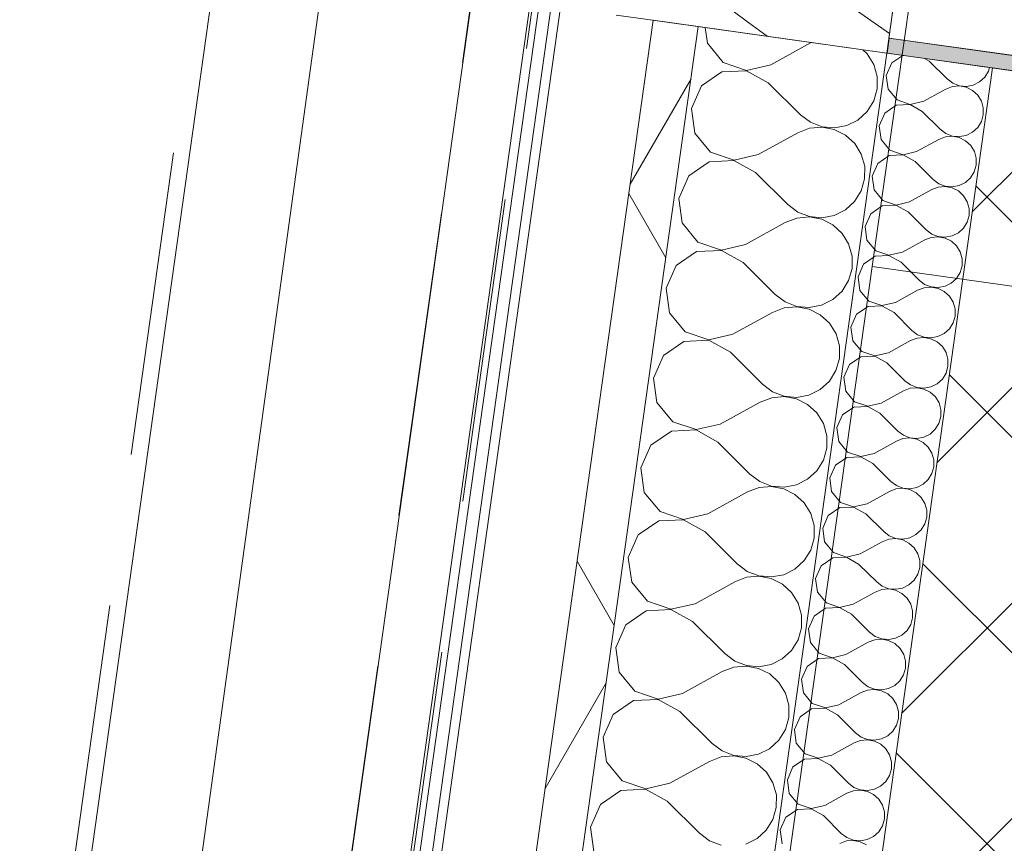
# Model space of a CAD drawing. Header units: millimetres. Extents: x 74467 to 235410, y -65 to 114857.
# Tile 37 of 256: x 83086 to 83733, y 88671 to 89212. Entities that reach past the tile are written whole.
import ezdxf

# ---------------------------------------------------------------- set-up
doc = ezdxf.new("R2010")
doc.units = ezdxf.units.MM
doc.header["$MEASUREMENT"] = 0
doc.linetypes.add('Katkend varjatud', pattern=[300, 200, -100])
doc.linetypes.add('Wipeout_Contour', pattern=[1000, 0, -1000])
for name, color, linetype in [('00 Kunstikonkursi LÜ jaoks asendi 2D', 7, 'Continuous'), ('1232 Välisseinad.AR', 7, 'Continuous'), ('1235 Vahelaed.AR', 7, 'Continuous'), ('1245 Klaasfassaadid.AR', 7, 'Continuous'), ('1247 Lamellid.AR', 7, 'Continuous'), ('1248 Vihmaveerennid.AR', 7, 'Continuous'), ('1326 Seinapinnad.SA', 7, 'Continuous'), ('9350 Netopind.AR', 7, 'Continuous')]:
    doc.layers.add(name, color=color, linetype=linetype)

# ---------------------------------------------------------------- blocks, each defined once
blk = doc.blocks.new('Slab_6_1', base_point=(83401.22, 87307.09))
at = {"color": 254, "linetype": 'Wipeout_Contour', "lineweight": 0, "ltscale": 493859.9441}
blk.add_wipeout([(83401.22, 87307.09), (90052.87, 86372.26), (90297.82, 88115.13), (83646.17, 89049.96)], dxfattribs=at).dxf.layer = '1235 Vahelaed.AR'
at = {"layer": '1235 Vahelaed.AR', "color": 7, "linetype": 'Continuous', "lineweight": 13, "flags": 128}
blk.add_lwpolyline([(83401.22, 87307.09), (90052.87, 86372.26), (90297.82, 88115.13), (83646.17, 89049.96)], close=True, dxfattribs=at)
blk = doc.blocks.new('Slab_20_1', base_point=(83646.17, 89049.96))
at = {"color": 254, "linetype": 'Wipeout_Contour', "lineweight": 0, "ltscale": 750402.108278}
blk.add_wipeout([(83646.17, 89049.96), (90297.82, 88115.13), (90052.87, 86372.26), (91828.89, 86122.66), (92242.74, 89063.68), (83814.57, 90248.19)], dxfattribs=at).dxf.layer = '1235 Vahelaed.AR'
at = {"layer": '1235 Vahelaed.AR', "color": 7, "linetype": 'Continuous', "lineweight": 13, "flags": 128}
blk.add_lwpolyline([(83646.17, 89049.96), (83814.57, 90248.19), (92242.74, 89063.68), (91828.89, 86122.66), (90052.87, 86372.26), (90297.82, 88115.13)], close=True, dxfattribs=at)
blk = doc.blocks.new('Beam_25_1', base_point=(82884.71, 86829.33))
at = {"color": 254, "linetype": 'Wipeout_Contour', "lineweight": 0, "ltscale": 489810.773956}
blk.add_wipeout([(83043.16, 86807.06), (83846.88, 92525.86), (83688.44, 92548.12), (82884.71, 86829.33)], dxfattribs=at).dxf.layer = '1247 Lamellid.AR'
at = {"layer": '1247 Lamellid.AR', "color": 7, "linetype": 'Continuous', "lineweight": 13, "flags": 128}
for points in [[(82884.71, 86829.33), (83688.44, 92548.12)], [(83043.16, 86807.06), (83846.88, 92525.86)]]:
    blk.add_lwpolyline(points, dxfattribs=at)
blk = doc.blocks.new('Beam_54_1', base_point=(82884.71, 86829.33))
at = {"layer": '1247 Lamellid.AR', "color": 7, "linetype": 'Katkend varjatud', "lineweight": 13, "flags": 128}
for points in [[(82884.71, 86829.33), (83688.44, 92548.12)], [(83043.16, 86807.06), (83846.88, 92525.86)]]:
    blk.add_lwpolyline(points, dxfattribs=at)
blk = doc.blocks.new('Koridor_RG 112_31_1', base_point=(84814.86, 90097.51))
at = {"layer": '9350 Netopind.AR', "color": 7, "linetype": 'Continuous', "lineweight": 13, "flags": 128}
blk.add_lwpolyline([(84021.13, 90209.06), (83995.38, 90025.86), (83777.52, 90056.48), (83657.14, 89199.89), (83875, 89169.28), (83855.51, 89030.64), (92084.64, 87874.11), (92250.26, 89052.53)], close=True, dxfattribs=at)
blk = doc.blocks.new('Wall_461_1', base_point=(83855.07, 89161.98))
at = {"layer": '1326 Seinapinnad.SA', "linetype": 'Continuous', "lineweight": 0, "true_color": 0xfefefe}
blk.add_hatch(color=7, dxfattribs=at).paths.add_polyline_path([(83856.46, 89171.88), (83657.24, 89199.88), (83655.85, 89189.98), (83855.07, 89161.98)])
at = {"layer": '1326 Seinapinnad.SA', "color": 7, "linetype": 'Continuous', "lineweight": 15, "flags": 128}
for points in [[(83657.24, 89199.88), (83655.85, 89189.98)], [(83856.46, 89171.88), (83657.24, 89199.88)], [(83655.85, 89189.98), (83855.07, 89161.98)], [(83855.07, 89161.98), (83856.46, 89171.88)]]:
    blk.add_lwpolyline(points, dxfattribs=at)
blk = doc.blocks.new('*X1545')
at = {"layer": '1232 Välisseinad.AR', "color": 252, "linetype": 'Continuous', "lineweight": 13, "true_color": 0x8c8d8c}
for p, q in [((83536.49, 89206.75), (83537.92, 89196.41)), ((83537.92, 89196.41), (83548.28, 89183.88)), ((83579.53, 89182.32), (83605.6, 89196.69)), ((83606.26, 89196.95), (83605.6, 89196.69)), ((83642.91, 89189.59), (83640.06, 89192.2)), ((83647.22, 89182.6), (83642.91, 89189.59)), ((83548.28, 89183.88), (83563.69, 89178.66)), ((83563.69, 89178.66), (83579.53, 89182.32)), ((83649.45, 89174.7), (83647.22, 89182.6)), ((83547.4, 89177.65), (83533.99, 89168.46)), ((83563.65, 89178.42), (83547.4, 89177.65)), ((83577.88, 89170.53), (83563.65, 89178.42)), ((83649.44, 89166.49), (83649.45, 89174.7)), ((83533.99, 89168.46), (83527.41, 89153.58)), ((83577.88, 89170.53), (83598.97, 89149.54)), ((83647.19, 89158.59), (83649.44, 89166.49)), ((83527.41, 89153.58), (83529.63, 89137.47)), ((83642.86, 89151.61), (83647.19, 89158.59)), ((83598.97, 89149.54), (83605.53, 89144.6)), ((83636.79, 89146.08), (83642.86, 89151.61)), ((83604.98, 89140.68), (83597.31, 89137.75)), ((83613.16, 89141.41), (83604.98, 89140.68)), ((83605.53, 89144.6), (83613.19, 89141.65)), ((83621.23, 89139.87), (83613.16, 89141.41)), ((83613.19, 89141.65), (83621.37, 89140.9)), ((83628.57, 89136.19), (83621.23, 89139.87)), ((83621.37, 89140.9), (83629.44, 89142.42)), ((83629.44, 89142.42), (83636.79, 89146.08)), ((83529.63, 89137.47), (83540, 89124.93)), ((83571.25, 89123.38), (83597.31, 89137.75)), ((83634.62, 89130.65), (83628.57, 89136.19)), ((83638.93, 89123.66), (83634.62, 89130.65)), ((83540, 89124.93), (83555.4, 89119.72)), ((83555.4, 89119.72), (83571.25, 89123.38)), ((83641.17, 89115.75), (83638.93, 89123.66)), ((83539.12, 89118.71), (83525.7, 89109.51)), ((83555.37, 89119.48), (83539.12, 89118.71)), ((83569.59, 89111.59), (83555.37, 89119.48)), ((83641.15, 89107.54), (83641.17, 89115.75)), ((83525.7, 89109.51), (83519.12, 89094.64)), ((83569.59, 89111.59), (83590.69, 89090.59)), ((83638.9, 89099.65), (83641.15, 89107.54)), ((83519.12, 89094.64), (83521.35, 89078.52)), ((83634.58, 89092.67), (83638.9, 89099.65)), ((83590.69, 89090.59), (83597.25, 89085.66)), ((83628.51, 89087.13), (83634.58, 89092.67)), ((83596.7, 89081.74), (83589.03, 89078.8)), ((83604.88, 89082.46), (83596.7, 89081.74)), ((83597.25, 89085.66), (83604.91, 89082.7)), ((83612.94, 89080.93), (83604.88, 89082.46)), ((83604.91, 89082.7), (83613.09, 89081.96)), ((83613.09, 89081.96), (83621.16, 89083.47)), ((83621.16, 89083.47), (83628.51, 89087.13)), ((83521.35, 89078.52), (83531.71, 89065.99)), ((83562.97, 89064.43), (83589.03, 89078.8)), ((83620.28, 89077.25), (83612.94, 89080.93)), ((83626.34, 89071.7), (83620.28, 89077.25)), ((83630.65, 89064.71), (83626.34, 89071.7)), ((83531.71, 89065.99), (83547.12, 89060.77)), ((83547.12, 89060.77), (83562.97, 89064.43)), ((83632.88, 89056.81), (83630.65, 89064.71)), ((83530.84, 89059.76), (83517.42, 89050.57)), ((83547.08, 89060.53), (83530.84, 89059.76)), ((83561.31, 89052.64), (83547.08, 89060.53)), ((83632.87, 89048.6), (83632.88, 89056.81)), ((83517.42, 89050.57), (83510.84, 89035.69)), ((83561.31, 89052.64), (83582.4, 89031.65)), ((83630.62, 89040.7), (83632.87, 89048.6)), ((83626.29, 89033.72), (83630.62, 89040.7)), ((83510.84, 89035.69), (83513.06, 89019.58)), ((83582.4, 89031.65), (83588.96, 89026.71)), ((83620.22, 89028.19), (83626.29, 89033.72)), ((83596.59, 89023.52), (83588.41, 89022.79)), ((83588.96, 89026.71), (83596.63, 89023.76)), ((83604.66, 89021.98), (83596.59, 89023.52)), ((83596.63, 89023.76), (83604.8, 89023.01)), ((83604.8, 89023.01), (83612.87, 89024.53)), ((83612.87, 89024.53), (83620.22, 89028.19)), ((83513.06, 89019.58), (83523.43, 89007.04)), ((83554.68, 89005.49), (83580.74, 89019.86)), ((83588.41, 89022.79), (83580.74, 89019.86)), ((83612, 89018.3), (83604.66, 89021.98)), ((83618.05, 89012.76), (83612, 89018.3)), ((83622.36, 89005.77), (83618.05, 89012.76)), ((83523.43, 89007.04), (83538.83, 89001.83)), ((83538.83, 89001.83), (83554.68, 89005.49)), ((83624.6, 88997.86), (83622.36, 89005.77)), ((83522.55, 89000.82), (83509.13, 88991.62)), ((83538.8, 89001.59), (83522.55, 89000.82)), ((83553.02, 88993.7), (83538.8, 89001.59)), ((83624.59, 88989.65), (83624.6, 88997.86)), ((83509.13, 88991.62), (83502.56, 88976.75)), ((83553.02, 88993.7), (83574.12, 88972.7)), ((83622.33, 88981.76), (83624.59, 88989.65)), ((83618.01, 88974.78), (83622.33, 88981.76)), ((83502.56, 88976.75), (83504.78, 88960.64)), ((83574.12, 88972.7), (83580.68, 88967.77)), ((83611.94, 88969.24), (83618.01, 88974.78)), ((83580.68, 88967.77), (83588.34, 88964.81)), ((83596.52, 88964.07), (83604.59, 88965.58)), ((83604.59, 88965.58), (83611.94, 88969.24)), ((83504.78, 88960.64), (83515.14, 88948.1)), ((83546.4, 88946.54), (83572.46, 88960.91)), ((83580.13, 88963.85), (83572.46, 88960.91)), ((83588.31, 88964.58), (83580.13, 88963.85)), ((83596.38, 88963.04), (83588.31, 88964.58)), ((83588.34, 88964.81), (83596.52, 88964.07)), ((83603.72, 88959.36), (83596.38, 88963.04)), ((83609.77, 88953.81), (83603.72, 88959.36)), ((83614.08, 88946.82), (83609.77, 88953.81)), ((83515.14, 88948.1), (83530.55, 88942.88)), ((83530.55, 88942.88), (83546.4, 88946.54)), ((83616.31, 88938.92), (83614.08, 88946.82)), ((83514.27, 88941.88), (83500.85, 88932.68)), ((83530.52, 88942.64), (83514.27, 88941.88)), ((83544.74, 88934.75), (83530.52, 88942.64)), ((83544.74, 88934.75), (83565.83, 88913.76)), ((83616.3, 88930.71), (83616.31, 88938.92)), ((83500.85, 88932.68), (83494.27, 88917.8)), ((83614.05, 88922.81), (83616.3, 88930.71)), ((83609.72, 88915.83), (83614.05, 88922.81)), ((83494.27, 88917.8), (83496.5, 88901.69)), ((83565.83, 88913.76), (83572.4, 88908.82)), ((83603.66, 88910.3), (83609.72, 88915.83)), ((83572.4, 88908.82), (83580.06, 88905.87)), ((83596.31, 88906.64), (83603.66, 88910.3)), ((83496.5, 88901.69), (83506.86, 88889.15)), ((83538.11, 88887.6), (83564.18, 88901.97)), ((83571.85, 88904.9), (83564.18, 88901.97)), ((83580.02, 88905.63), (83571.85, 88904.9)), ((83588.09, 88904.1), (83580.02, 88905.63)), ((83580.06, 88905.87), (83588.24, 88905.12)), ((83595.43, 88900.41), (83588.09, 88904.1)), ((83588.24, 88905.12), (83596.31, 88906.64)), ((83601.49, 88894.87), (83595.43, 88900.41)), ((83605.79, 88887.88), (83601.49, 88894.87)), ((83506.86, 88889.15), (83522.27, 88883.94)), ((83608.03, 88879.98), (83605.79, 88887.88)), ((83505.98, 88882.93), (83492.57, 88873.74)), ((83522.23, 88883.7), (83505.98, 88882.93)), ((83536.46, 88875.81), (83522.23, 88883.7)), ((83522.27, 88883.94), (83538.11, 88887.6)), ((83536.46, 88875.81), (83557.55, 88854.81)), ((83608.02, 88871.76), (83608.03, 88879.98)), ((83492.57, 88873.74), (83485.99, 88858.86)), ((83605.76, 88863.87), (83608.02, 88871.76)), ((83601.44, 88856.89), (83605.76, 88863.87)), ((83485.99, 88858.86), (83488.21, 88842.75)), ((83595.37, 88851.36), (83601.44, 88856.89)), ((83557.55, 88854.81), (83564.11, 88849.88)), ((83564.11, 88849.88), (83571.77, 88846.92)), ((83588.02, 88847.69), (83595.37, 88851.36)), ((83488.21, 88842.75), (83498.57, 88830.21)), ((83529.83, 88828.65), (83555.89, 88843.02)), ((83563.56, 88845.96), (83555.89, 88843.02)), ((83571.74, 88846.69), (83563.56, 88845.96)), ((83579.81, 88845.15), (83571.74, 88846.69)), ((83571.77, 88846.92), (83579.95, 88846.18)), ((83587.15, 88841.47), (83579.81, 88845.15)), ((83579.95, 88846.18), (83588.02, 88847.69)), ((83593.2, 88835.92), (83587.15, 88841.47)), ((83498.57, 88830.21), (83513.98, 88824.99)), ((83597.51, 88828.93), (83593.2, 88835.92)), ((83497.7, 88823.99), (83484.28, 88814.79)), ((83513.95, 88824.75), (83497.7, 88823.99)), ((83528.17, 88816.87), (83513.95, 88824.75)), ((83513.98, 88824.99), (83529.83, 88828.65)), ((83599.74, 88821.03), (83597.51, 88828.93)), ((83528.17, 88816.87), (83549.27, 88795.87)), ((83599.73, 88812.82), (83599.74, 88821.03)), ((83484.28, 88814.79), (83477.7, 88799.92)), ((83597.48, 88804.92), (83599.73, 88812.82)), ((83593.16, 88797.94), (83597.48, 88804.92)), ((83477.7, 88799.92), (83479.93, 88783.8)), ((83587.09, 88792.41), (83593.16, 88797.94)), ((83549.27, 88795.87), (83555.83, 88790.93)), ((83555.83, 88790.93), (83563.49, 88787.98)), ((83579.74, 88788.75), (83587.09, 88792.41)), ((83555.28, 88787.01), (83547.61, 88784.08)), ((83563.46, 88787.74), (83555.28, 88787.01)), ((83571.52, 88786.21), (83563.46, 88787.74)), ((83563.49, 88787.98), (83571.67, 88787.23)), ((83578.86, 88782.53), (83571.52, 88786.21)), ((83571.67, 88787.23), (83579.74, 88788.75)), ((83479.93, 88783.8), (83490.29, 88771.26)), ((83521.55, 88769.71), (83547.61, 88784.08)), ((83584.92, 88776.98), (83578.86, 88782.53)), ((83589.23, 88769.99), (83584.92, 88776.98)), ((83489.42, 88765.04), (83476, 88755.85)), ((83505.66, 88765.81), (83489.42, 88765.04)), ((83490.29, 88771.26), (83505.7, 88766.05)), ((83519.89, 88757.92), (83505.66, 88765.81)), ((83505.7, 88766.05), (83521.55, 88769.71)), ((83591.46, 88762.09), (83589.23, 88769.99)), ((83591.45, 88753.87), (83591.46, 88762.09)), ((83476, 88755.85), (83469.42, 88740.97)), ((83519.89, 88757.92), (83540.98, 88736.92)), ((83589.2, 88745.98), (83591.45, 88753.87)), ((83584.87, 88739), (83589.2, 88745.98)), ((83469.42, 88740.97), (83471.64, 88724.86)), ((83540.98, 88736.92), (83547.54, 88731.99)), ((83571.45, 88729.8), (83578.8, 88733.47)), ((83578.8, 88733.47), (83584.87, 88739)), ((83546.99, 88728.07), (83539.32, 88725.14)), ((83555.17, 88728.8), (83546.99, 88728.07)), ((83547.54, 88731.99), (83555.21, 88729.04)), ((83563.24, 88727.26), (83555.17, 88728.8)), ((83555.21, 88729.04), (83563.38, 88728.29)), ((83570.58, 88723.58), (83563.24, 88727.26)), ((83563.38, 88728.29), (83571.45, 88729.8)), ((83471.64, 88724.86), (83482.01, 88712.32)), ((83513.26, 88710.77), (83539.32, 88725.14)), ((83576.63, 88718.03), (83570.58, 88723.58)), ((83580.94, 88711.04), (83576.63, 88718.03)), ((83497.38, 88706.87), (83481.13, 88706.1)), ((83482.01, 88712.32), (83497.41, 88707.1)), ((83511.6, 88698.98), (83497.38, 88706.87)), ((83497.41, 88707.1), (83513.26, 88710.77)), ((83583.18, 88703.14), (83580.94, 88711.04)), ((83481.13, 88706.1), (83467.71, 88696.9)), ((83583.17, 88694.93), (83583.18, 88703.14)), ((83467.71, 88696.9), (83461.14, 88682.03)), ((83511.6, 88698.98), (83532.7, 88677.98)), ((83580.91, 88687.03), (83583.17, 88694.93)), ((83461.14, 88682.03), (83463.36, 88665.91)), ((83576.59, 88680.05), (83580.91, 88687.03)), ((83532.7, 88677.98), (83539.26, 88673.04)), ((83563.17, 88670.86), (83570.52, 88674.52)), ((83570.52, 88674.52), (83576.59, 88680.05)), ((83539.26, 88673.04), (83546.92, 88670.09))]:
    blk.add_line(p, q, dxfattribs=at)
blk = doc.blocks.new('*X1546')
at = {"layer": '1232 Välisseinad.AR', "color": 252, "linetype": 'Continuous', "lineweight": 13, "true_color": 0x8c8d8c}
for p, q in [((83666.22, 89188.52), (83659.05, 89183.6)), ((83683.62, 89184.76), (83680.46, 89186.52)), ((83659.05, 89183.6), (83655.36, 89175.27)), ((83683.62, 89184.76), (83695.44, 89173.01)), ((83722.44, 89178.08), (83723.14, 89180.52)), ((83655.36, 89175.27), (83656.61, 89166.25)), ((83695.44, 89173.01), (83699.11, 89170.24)), ((83716.62, 89171.07), (83720.02, 89174.17)), ((83720.02, 89174.17), (83722.44, 89178.08)), ((83656.61, 89166.25), (83662.41, 89159.23)), ((83679.91, 89158.36), (83694.51, 89166.4)), ((83698.8, 89168.05), (83694.51, 89166.4)), ((83703.38, 89168.45), (83698.8, 89168.05)), ((83699.11, 89170.24), (83703.4, 89168.59)), ((83707.9, 89167.59), (83703.38, 89168.45)), ((83703.4, 89168.59), (83707.98, 89168.17)), ((83712.01, 89165.53), (83707.9, 89167.59)), ((83707.98, 89168.17), (83712.5, 89169.02)), ((83712.5, 89169.02), (83716.62, 89171.07)), ((83715.4, 89162.43), (83712.01, 89165.53)), ((83717.82, 89158.51), (83715.4, 89162.43)), ((83661.92, 89155.74), (83654.41, 89150.59)), ((83671.02, 89156.17), (83661.92, 89155.74)), ((83662.41, 89159.23), (83671.04, 89156.31)), ((83678.99, 89151.75), (83671.02, 89156.17)), ((83671.04, 89156.31), (83679.91, 89158.36)), ((83719.07, 89154.09), (83717.82, 89158.51)), ((83719.06, 89149.49), (83719.07, 89154.09)), ((83654.41, 89150.59), (83650.72, 89142.26)), ((83678.99, 89151.75), (83690.8, 89140)), ((83717.8, 89145.07), (83719.06, 89149.49)), ((83650.72, 89142.26), (83651.97, 89133.24)), ((83690.8, 89140), (83694.47, 89137.23)), ((83711.98, 89138.06), (83715.38, 89141.16)), ((83715.38, 89141.16), (83717.8, 89145.07)), ((83675.27, 89125.35), (83689.87, 89133.39)), ((83694.16, 89135.04), (83689.87, 89133.39)), ((83698.74, 89135.45), (83694.16, 89135.04)), ((83694.47, 89137.23), (83698.76, 89135.58)), ((83703.26, 89134.59), (83698.74, 89135.45)), ((83698.76, 89135.58), (83703.34, 89135.16)), ((83707.37, 89132.52), (83703.26, 89134.59)), ((83703.34, 89135.16), (83707.86, 89136.01)), ((83707.86, 89136.01), (83711.98, 89138.06)), ((83651.97, 89133.24), (83657.77, 89126.22)), ((83710.76, 89129.42), (83707.37, 89132.52)), ((83713.18, 89125.5), (83710.76, 89129.42)), ((83657.28, 89122.73), (83649.77, 89117.58)), ((83666.38, 89123.16), (83657.28, 89122.73)), ((83657.77, 89126.22), (83666.4, 89123.3)), ((83674.35, 89118.75), (83666.38, 89123.16)), ((83666.4, 89123.3), (83675.27, 89125.35)), ((83714.43, 89121.08), (83713.18, 89125.5)), ((83714.42, 89116.48), (83714.43, 89121.08)), ((83649.77, 89117.58), (83646.08, 89109.25)), ((83674.35, 89118.75), (83686.16, 89106.99)), ((83713.16, 89112.06), (83714.42, 89116.48)), ((83646.08, 89109.25), (83647.33, 89100.23)), ((83707.34, 89105.05), (83710.74, 89108.15)), ((83710.74, 89108.15), (83713.16, 89112.06)), ((83689.53, 89102.03), (83685.23, 89100.39)), ((83686.16, 89106.99), (83689.83, 89104.22)), ((83694.11, 89102.44), (83689.53, 89102.03)), ((83689.83, 89104.22), (83694.12, 89102.57)), ((83698.62, 89101.58), (83694.11, 89102.44)), ((83694.12, 89102.57), (83698.7, 89102.15)), ((83702.73, 89099.52), (83698.62, 89101.58)), ((83698.7, 89102.15), (83703.22, 89103)), ((83703.22, 89103), (83707.34, 89105.05)), ((83647.33, 89100.23), (83653.13, 89093.21)), ((83670.64, 89092.34), (83685.23, 89100.39)), ((83706.12, 89096.41), (83702.73, 89099.52)), ((83708.54, 89092.49), (83706.12, 89096.41)), ((83652.64, 89089.72), (83645.13, 89084.58)), ((83661.74, 89090.15), (83652.64, 89089.72)), ((83653.13, 89093.21), (83661.76, 89090.29)), ((83669.71, 89085.74), (83661.74, 89090.15)), ((83661.76, 89090.29), (83670.64, 89092.34)), ((83709.79, 89088.07), (83708.54, 89092.49)), ((83645.13, 89084.58), (83641.44, 89076.24)), ((83669.71, 89085.74), (83681.52, 89073.98)), ((83708.52, 89079.05), (83709.78, 89083.47)), ((83709.78, 89083.47), (83709.79, 89088.07)), ((83641.44, 89076.24), (83642.69, 89067.22)), ((83706.1, 89075.14), (83708.52, 89079.05)), ((83684.89, 89069.02), (83680.59, 89067.38)), ((83681.52, 89073.98), (83685.19, 89071.22)), ((83689.47, 89069.43), (83684.89, 89069.02)), ((83685.19, 89071.22), (83689.49, 89069.56)), ((83693.98, 89068.57), (83689.47, 89069.43)), ((83689.49, 89069.56), (83694.06, 89069.14)), ((83694.06, 89069.14), (83698.58, 89069.99)), ((83698.58, 89069.99), (83702.7, 89072.04)), ((83702.7, 89072.04), (83706.1, 89075.14)), ((83642.69, 89067.22), (83648.49, 89060.2)), ((83666, 89059.33), (83680.59, 89067.38)), ((83698.09, 89066.51), (83693.98, 89068.57)), ((83701.49, 89063.4), (83698.09, 89066.51)), ((83703.9, 89059.49), (83701.49, 89063.4)), ((83648, 89056.72), (83640.49, 89051.57)), ((83657.1, 89057.15), (83648, 89056.72)), ((83648.49, 89060.2), (83657.12, 89057.28)), ((83665.07, 89052.73), (83657.1, 89057.15)), ((83657.12, 89057.28), (83666, 89059.33)), ((83705.15, 89055.06), (83703.9, 89059.49)), ((83640.49, 89051.57), (83636.81, 89043.24)), ((83665.07, 89052.73), (83676.88, 89040.97)), ((83703.88, 89046.04), (83705.14, 89050.46)), ((83705.14, 89050.46), (83705.15, 89055.06)), ((83636.81, 89043.24), (83638.05, 89034.21)), ((83701.46, 89042.13), (83703.88, 89046.04)), ((83676.88, 89040.97), (83680.56, 89038.21)), ((83680.56, 89038.21), (83684.85, 89036.55)), ((83684.85, 89036.55), (83689.43, 89036.13)), ((83689.43, 89036.13), (83693.95, 89036.98)), ((83693.95, 89036.98), (83698.06, 89039.03)), ((83698.06, 89039.03), (83701.46, 89042.13)), ((83638.05, 89034.21), (83643.85, 89027.19)), ((83661.36, 89026.32), (83675.95, 89034.37)), ((83680.25, 89036.01), (83675.95, 89034.37)), ((83684.83, 89036.42), (83680.25, 89036.01)), ((83689.34, 89035.56), (83684.83, 89036.42)), ((83693.46, 89033.5), (83689.34, 89035.56)), ((83696.85, 89030.39), (83693.46, 89033.5)), ((83699.26, 89026.48), (83696.85, 89030.39)), ((83643.36, 89023.71), (83635.85, 89018.56)), ((83652.46, 89024.14), (83643.36, 89023.71)), ((83643.85, 89027.19), (83652.48, 89024.27)), ((83660.43, 89019.72), (83652.46, 89024.14)), ((83652.48, 89024.27), (83661.36, 89026.32)), ((83700.51, 89022.05), (83699.26, 89026.48)), ((83635.85, 89018.56), (83632.17, 89010.23)), ((83660.43, 89019.72), (83672.24, 89007.96)), ((83699.24, 89013.03), (83700.5, 89017.45)), ((83700.5, 89017.45), (83700.51, 89022.05)), ((83696.82, 89009.12), (83699.24, 89013.03)), ((83632.17, 89010.23), (83633.41, 89001.2)), ((83672.24, 89007.96), (83675.92, 89005.2)), ((83675.92, 89005.2), (83680.21, 89003.54)), ((83689.31, 89003.97), (83693.42, 89006.02)), ((83693.42, 89006.02), (83696.82, 89009.12)), ((83633.41, 89001.2), (83639.22, 88994.18)), ((83656.72, 88993.31), (83671.31, 89001.36)), ((83675.61, 89003), (83671.31, 89001.36)), ((83680.19, 89003.41), (83675.61, 89003)), ((83684.71, 89002.55), (83680.19, 89003.41)), ((83680.21, 89003.54), (83684.79, 89003.12)), ((83688.82, 89000.49), (83684.71, 89002.55)), ((83684.79, 89003.12), (83689.31, 89003.97)), ((83692.21, 88997.38), (83688.82, 89000.49)), ((83639.22, 88994.18), (83647.84, 88991.26)), ((83647.84, 88991.26), (83656.72, 88993.31)), ((83694.62, 88993.47), (83692.21, 88997.38)), ((83695.87, 88989.04), (83694.62, 88993.47)), ((83631.21, 88985.55), (83627.53, 88977.22)), ((83638.73, 88990.7), (83631.21, 88985.55)), ((83647.82, 88991.13), (83638.73, 88990.7)), ((83655.79, 88986.71), (83647.82, 88991.13)), ((83655.79, 88986.71), (83667.6, 88974.95)), ((83695.86, 88984.44), (83695.87, 88989.04)), ((83692.18, 88976.11), (83694.6, 88980.02)), ((83694.6, 88980.02), (83695.86, 88984.44)), ((83627.53, 88977.22), (83628.77, 88968.19)), ((83667.6, 88974.95), (83671.28, 88972.19)), ((83671.28, 88972.19), (83675.57, 88970.53)), ((83684.67, 88970.96), (83688.78, 88973.02)), ((83688.78, 88973.02), (83692.18, 88976.11)), ((83628.77, 88968.19), (83634.58, 88961.17)), ((83652.08, 88960.3), (83666.67, 88968.35)), ((83670.97, 88969.99), (83666.67, 88968.35)), ((83675.55, 88970.4), (83670.97, 88969.99)), ((83680.07, 88969.54), (83675.55, 88970.4)), ((83675.57, 88970.53), (83680.15, 88970.12)), ((83684.18, 88967.48), (83680.07, 88969.54)), ((83680.15, 88970.12), (83684.67, 88970.96)), ((83687.57, 88964.37), (83684.18, 88967.48)), ((83634.58, 88961.17), (83643.2, 88958.25)), ((83643.2, 88958.25), (83652.08, 88960.3)), ((83689.98, 88960.46), (83687.57, 88964.37)), ((83691.23, 88956.03), (83689.98, 88960.46)), ((83626.57, 88952.54), (83622.89, 88944.21)), ((83634.09, 88957.69), (83626.57, 88952.54)), ((83643.19, 88958.12), (83634.09, 88957.69)), ((83651.15, 88953.7), (83643.19, 88958.12)), ((83651.15, 88953.7), (83662.96, 88941.94)), ((83691.23, 88951.44), (83691.23, 88956.03)), ((83687.54, 88943.1), (83689.96, 88947.01)), ((83689.96, 88947.01), (83691.23, 88951.44)), ((83622.89, 88944.21), (83624.13, 88935.19)), ((83662.96, 88941.94), (83666.64, 88939.18)), ((83680.03, 88937.96), (83684.14, 88940.01)), ((83684.14, 88940.01), (83687.54, 88943.1)), ((83624.13, 88935.19), (83629.94, 88928.16)), ((83647.44, 88927.29), (83662.04, 88935.34)), ((83666.33, 88936.98), (83662.04, 88935.34)), ((83670.91, 88937.39), (83666.33, 88936.98)), ((83666.64, 88939.18), (83670.93, 88937.53)), ((83675.43, 88936.53), (83670.91, 88937.39)), ((83670.93, 88937.53), (83675.51, 88937.11)), ((83679.54, 88934.47), (83675.43, 88936.53)), ((83675.51, 88937.11), (83680.03, 88937.96)), ((83682.93, 88931.36), (83679.54, 88934.47)), ((83629.94, 88928.16), (83638.56, 88925.24)), ((83638.56, 88925.24), (83647.44, 88927.29)), ((83685.34, 88927.45), (83682.93, 88931.36)), ((83686.59, 88923.02), (83685.34, 88927.45)), ((83629.45, 88924.68), (83621.93, 88919.53)), ((83638.55, 88925.11), (83629.45, 88924.68)), ((83646.51, 88920.69), (83638.55, 88925.11)), ((83646.51, 88920.69), (83658.32, 88908.93)), ((83686.59, 88918.43), (83686.59, 88923.02)), ((83621.93, 88919.53), (83618.25, 88911.2)), ((83682.9, 88910.1), (83685.32, 88914)), ((83685.32, 88914), (83686.59, 88918.43)), ((83618.25, 88911.2), (83619.49, 88902.18)), ((83658.32, 88908.93), (83662, 88906.17)), ((83679.5, 88907), (83682.9, 88910.1)), ((83619.49, 88902.18), (83625.3, 88895.16)), ((83642.8, 88894.29), (83657.4, 88902.33)), ((83661.69, 88903.98), (83657.4, 88902.33)), ((83666.27, 88904.38), (83661.69, 88903.98)), ((83662, 88906.17), (83666.29, 88904.52)), ((83670.79, 88903.52), (83666.27, 88904.38)), ((83666.29, 88904.52), (83670.87, 88904.1)), ((83674.9, 88901.46), (83670.79, 88903.52)), ((83670.87, 88904.1), (83675.39, 88904.95)), ((83678.29, 88898.36), (83674.9, 88901.46)), ((83675.39, 88904.95), (83679.5, 88907)), ((83625.3, 88895.16), (83633.93, 88892.23)), ((83633.93, 88892.23), (83642.8, 88894.29)), ((83680.7, 88894.44), (83678.29, 88898.36)), ((83681.95, 88890.02), (83680.7, 88894.44)), ((83624.81, 88891.67), (83617.29, 88886.52)), ((83633.91, 88892.1), (83624.81, 88891.67)), ((83641.87, 88887.68), (83633.91, 88892.1)), ((83681.95, 88885.42), (83681.95, 88890.02)), ((83617.29, 88886.52), (83613.61, 88878.19)), ((83641.87, 88887.68), (83653.68, 88875.92)), ((83680.69, 88881), (83681.95, 88885.42)), ((83613.61, 88878.19), (83614.86, 88869.17)), ((83653.68, 88875.92), (83657.36, 88873.16)), ((83674.87, 88873.99), (83678.26, 88877.09)), ((83678.26, 88877.09), (83680.69, 88881)), ((83614.86, 88869.17), (83620.66, 88862.15)), ((83638.16, 88861.28), (83652.76, 88869.32)), ((83657.05, 88870.97), (83652.76, 88869.32)), ((83661.63, 88871.37), (83657.05, 88870.97)), ((83657.36, 88873.16), (83661.65, 88871.51)), ((83666.15, 88870.51), (83661.63, 88871.37)), ((83661.65, 88871.51), (83666.23, 88871.09)), ((83670.26, 88868.45), (83666.15, 88870.51)), ((83666.23, 88871.09), (83670.75, 88871.94)), ((83673.65, 88865.35), (83670.26, 88868.45)), ((83670.75, 88871.94), (83674.87, 88873.99)), ((83620.66, 88862.15), (83629.29, 88859.23)), ((83676.06, 88861.43), (83673.65, 88865.35)), ((83620.17, 88858.66), (83612.66, 88853.51)), ((83629.27, 88859.09), (83620.17, 88858.66)), ((83637.23, 88854.67), (83629.27, 88859.09)), ((83629.29, 88859.23), (83638.16, 88861.28)), ((83677.31, 88857.01), (83676.06, 88861.43)), ((83677.31, 88852.41), (83677.31, 88857.01)), ((83612.66, 88853.51), (83608.97, 88845.18)), ((83637.23, 88854.67), (83649.05, 88842.92)), ((83676.05, 88847.99), (83677.31, 88852.41)), ((83608.97, 88845.18), (83610.22, 88836.16)), ((83649.05, 88842.92), (83652.72, 88840.15)), ((83670.23, 88840.98), (83673.62, 88844.08)), ((83673.62, 88844.08), (83676.05, 88847.99)), ((83610.22, 88836.16), (83616.02, 88829.14)), ((83633.52, 88828.27), (83648.12, 88836.31)), ((83652.41, 88837.96), (83648.12, 88836.31)), ((83656.99, 88838.37), (83652.41, 88837.96)), ((83652.72, 88840.15), (83657.01, 88838.5)), ((83661.51, 88837.51), (83656.99, 88838.37)), ((83657.01, 88838.5), (83661.59, 88838.08)), ((83665.62, 88835.44), (83661.51, 88837.51)), ((83661.59, 88838.08), (83666.11, 88838.93)), ((83666.11, 88838.93), (83670.23, 88840.98)), ((83669.01, 88832.34), (83665.62, 88835.44)), ((83671.42, 88828.42), (83669.01, 88832.34)), ((83615.53, 88825.65), (83608.02, 88820.5)), ((83624.63, 88826.08), (83615.53, 88825.65)), ((83616.02, 88829.14), (83624.65, 88826.22)), ((83632.59, 88821.67), (83624.63, 88826.08)), ((83624.65, 88826.22), (83633.52, 88828.27)), ((83672.68, 88824), (83671.42, 88828.42)), ((83672.67, 88819.4), (83672.68, 88824)), ((83608.02, 88820.5), (83604.33, 88812.17)), ((83632.59, 88821.67), (83644.41, 88809.91)), ((83671.41, 88814.98), (83672.67, 88819.4)), ((83604.33, 88812.17), (83605.58, 88803.15)), ((83665.59, 88807.97), (83668.99, 88811.07)), ((83668.99, 88811.07), (83671.41, 88814.98)), ((83647.77, 88804.95), (83643.48, 88803.31)), ((83644.41, 88809.91), (83648.08, 88807.14)), ((83652.35, 88805.36), (83647.77, 88804.95)), ((83648.08, 88807.14), (83652.37, 88805.49)), ((83656.87, 88804.5), (83652.35, 88805.36)), ((83652.37, 88805.49), (83656.95, 88805.07)), ((83660.98, 88802.43), (83656.87, 88804.5)), ((83656.95, 88805.07), (83661.47, 88805.92)), ((83661.47, 88805.92), (83665.59, 88807.97)), ((83605.58, 88803.15), (83611.38, 88796.13)), ((83628.88, 88795.26), (83643.48, 88803.31)), ((83664.37, 88799.33), (83660.98, 88802.43)), ((83666.78, 88795.41), (83664.37, 88799.33)), ((83610.89, 88792.64), (83603.38, 88787.49)), ((83619.99, 88793.07), (83610.89, 88792.64)), ((83611.38, 88796.13), (83620.01, 88793.21)), ((83627.96, 88788.66), (83619.99, 88793.07)), ((83620.01, 88793.21), (83628.88, 88795.26)), ((83668.04, 88790.99), (83666.78, 88795.41)), ((83668.03, 88786.39), (83668.04, 88790.99)), ((83603.38, 88787.49), (83599.69, 88779.16)), ((83627.96, 88788.66), (83639.77, 88776.9)), ((83666.77, 88781.97), (83668.03, 88786.39)), ((83599.69, 88779.16), (83600.94, 88770.14)), ((83660.95, 88774.96), (83664.35, 88778.06)), ((83664.35, 88778.06), (83666.77, 88781.97)), ((83643.13, 88771.94), (83638.84, 88770.3)), ((83639.77, 88776.9), (83643.44, 88774.13)), ((83647.71, 88772.35), (83643.13, 88771.94)), ((83643.44, 88774.13), (83647.73, 88772.48)), ((83652.23, 88771.49), (83647.71, 88772.35)), ((83647.73, 88772.48), (83652.31, 88772.06)), ((83656.34, 88769.43), (83652.23, 88771.49)), ((83652.31, 88772.06), (83656.83, 88772.91)), ((83656.83, 88772.91), (83660.95, 88774.96)), ((83600.94, 88770.14), (83606.74, 88763.12)), ((83624.24, 88762.25), (83638.84, 88770.3)), ((83659.73, 88766.32), (83656.34, 88769.43)), ((83662.15, 88762.4), (83659.73, 88766.32)), ((83606.25, 88759.64), (83598.74, 88754.49)), ((83615.35, 88760.07), (83606.25, 88759.64)), ((83606.74, 88763.12), (83615.37, 88760.2)), ((83623.32, 88755.65), (83615.35, 88760.07)), ((83615.37, 88760.2), (83624.24, 88762.25)), ((83663.4, 88757.98), (83662.15, 88762.4)), ((83598.74, 88754.49), (83595.05, 88746.16)), ((83623.32, 88755.65), (83635.13, 88743.89)), ((83662.13, 88748.96), (83663.39, 88753.38)), ((83663.39, 88753.38), (83663.4, 88757.98)), ((83595.05, 88746.16), (83596.3, 88737.13)), ((83659.71, 88745.05), (83662.13, 88748.96)), ((83635.13, 88743.89), (83638.8, 88741.13)), ((83643.08, 88739.34), (83638.5, 88738.93)), ((83638.8, 88741.13), (83643.09, 88739.47)), ((83647.59, 88738.48), (83643.08, 88739.34)), ((83643.09, 88739.47), (83647.67, 88739.05)), ((83647.67, 88739.05), (83652.19, 88739.9)), ((83652.19, 88739.9), (83656.31, 88741.95)), ((83656.31, 88741.95), (83659.71, 88745.05)), ((83596.3, 88737.13), (83602.1, 88730.11)), ((83619.61, 88729.24), (83634.2, 88737.29)), ((83638.5, 88738.93), (83634.2, 88737.29)), ((83651.7, 88736.42), (83647.59, 88738.48)), ((83655.09, 88733.31), (83651.7, 88736.42)), ((83657.51, 88729.4), (83655.09, 88733.31)), ((83601.61, 88726.63), (83594.1, 88721.48)), ((83610.71, 88727.06), (83601.61, 88726.63)), ((83602.1, 88730.11), (83610.73, 88727.19)), ((83618.68, 88722.64), (83610.71, 88727.06)), ((83610.73, 88727.19), (83619.61, 88729.24)), ((83658.76, 88724.97), (83657.51, 88729.4)), ((83594.1, 88721.48), (83590.41, 88713.15)), ((83618.68, 88722.64), (83630.49, 88710.88)), ((83657.49, 88715.95), (83658.75, 88720.37)), ((83658.75, 88720.37), (83658.76, 88724.97)), ((83655.07, 88712.04), (83657.49, 88715.95)), ((83590.41, 88713.15), (83591.66, 88704.12)), ((83630.49, 88710.88), (83634.16, 88708.12)), ((83634.16, 88708.12), (83638.46, 88706.46)), ((83643.03, 88706.04), (83647.55, 88706.89)), ((83647.55, 88706.89), (83651.67, 88708.94)), ((83651.67, 88708.94), (83655.07, 88712.04)), ((83591.66, 88704.12), (83597.46, 88697.1)), ((83614.97, 88696.23), (83629.56, 88704.28)), ((83633.86, 88705.92), (83629.56, 88704.28)), ((83638.44, 88706.33), (83633.86, 88705.92)), ((83642.95, 88705.47), (83638.44, 88706.33)), ((83638.46, 88706.46), (83643.03, 88706.04)), ((83647.06, 88703.41), (83642.95, 88705.47)), ((83650.45, 88700.3), (83647.06, 88703.41)), ((83652.87, 88696.39), (83650.45, 88700.3)), ((83606.07, 88694.05), (83596.97, 88693.62)), ((83597.46, 88697.1), (83606.09, 88694.18)), ((83614.04, 88689.63), (83606.07, 88694.05)), ((83606.09, 88694.18), (83614.97, 88696.23)), ((83654.12, 88691.96), (83652.87, 88696.39)), ((83589.46, 88688.47), (83585.78, 88680.14)), ((83596.97, 88693.62), (83589.46, 88688.47)), ((83614.04, 88689.63), (83625.85, 88677.87)), ((83652.85, 88682.94), (83654.11, 88687.36)), ((83654.11, 88687.36), (83654.12, 88691.96)), ((83650.43, 88679.03), (83652.85, 88682.94)), ((83585.78, 88680.14), (83587.02, 88671.11)), ((83625.85, 88677.87), (83629.53, 88675.11)), ((83629.53, 88675.11), (83633.82, 88673.45)), ((83642.91, 88673.88), (83647.03, 88675.94)), ((83647.03, 88675.94), (83650.43, 88679.03)), ((83629.22, 88672.91), (83624.92, 88671.27)), ((83633.8, 88673.32), (83629.22, 88672.91)), ((83638.31, 88672.46), (83633.8, 88673.32)), ((83633.82, 88673.45), (83638.4, 88673.04)), ((83642.43, 88670.4), (83638.31, 88672.46)), ((83638.4, 88673.04), (83642.91, 88673.88))]:
    blk.add_line(p, q, dxfattribs=at)
blk = doc.blocks.new('Wall_568_1', base_point=(83718.96, 88130.89))
at = {"layer": '1232 Välisseinad.AR', "linetype": 'Continuous', "lineweight": 13, "true_color": 0x8c8d8c}
h = blk.add_hatch(dxfattribs=at)
h.set_pattern_fill('Insulatsioon_vill_0001', color=252, style=0, pattern_type=2)
h.set_pattern_definition([(60, (0, 0), (-129.90381, 75), []), (120, (0, 0), (129.90381, 75), [])])
h.paths.add_polyline_path([(83502.26, 89211.56), (83357.52, 88181.68), (83387.22, 88177.51), (83531.96, 89207.39)])
at = {"layer": '1232 Välisseinad.AR', "linetype": 'Continuous', "lineweight": 13, "true_color": 0x50504f}
h = blk.add_hatch(dxfattribs=at)
h.set_pattern_fill('Plokk_õõnesbetoon_0001', color=251, style=0, pattern_type=2)
h.set_pattern_definition([(45, (0, 0), (-70.71068, 70.71068), []), (135, (0, 0), (70.71068, 70.71068), [])])
h.paths.add_polyline_path([(83725.07, 89180.25), (83580.33, 88150.37), (83718.96, 88130.89), (83863.7, 89160.77)])
at = {"layer": '1232 Välisseinad.AR', "color": 7, "linetype": 'Continuous', "lineweight": 13}
for p, q in [((83531.96, 89207.39), (83387.22, 88177.51)), ((83655.75, 89189.99), (83511.01, 88160.11)), ((83725.07, 89180.25), (83580.33, 88150.37))]:
    blk.add_line(p, q, dxfattribs=at)
at = {"layer": '1232 Välisseinad.AR', "color": 7, "linetype": 'Continuous', "lineweight": 13, "flags": 128}
for points in [[(83502.26, 89211.56), (83357.52, 88181.68)], [(83502.26, 89211.56), (83531.96, 89207.39)], [(83531.96, 89207.39), (83655.75, 89189.99)], [(83655.75, 89189.99), (83725.07, 89180.25)], [(83725.07, 89180.25), (83863.7, 89160.77)]]:
    blk.add_lwpolyline(points, dxfattribs=at)
at = {"layer": '1232 Välisseinad.AR', "color": 7, "lineweight": 15}
for name in ['*X1545', '*X1546']:
    blk.add_blockref(name, (0, 0), dxfattribs=at)
blk = doc.blocks.new('Beam_101_1', base_point=(80955.79, 71665.2))
at = {"layer": '1248 Vihmaveerennid.AR', "color": 7, "linetype": 'Katkend varjatud', "lineweight": 13}
for p, q in [((80737.96, 71695.82), (85214.9, 103550.85)), ((80955.79, 71665.2), (85406.11, 103330.88))]:
    blk.add_line(p, q, dxfattribs=at)
blk = doc.blocks.new('*X3349')
at = {"layer": '1245 Klaasfassaadid.AR', "color": 7, "linetype": 'Continuous', "lineweight": 13}
for p, q in [((83505.75, 89254.59), (83503.5, 89256.35)), ((83643.01, 89212.87), (83575.6, 89261.85)), ((83528.8, 89236.96), (83505.75, 89254.59)), ((83567.51, 89208.08), (83528.8, 89236.96)), ((83657.55, 89202.83), (83643.01, 89212.87)), ((83577.26, 89201.02), (83567.51, 89208.08))]:
    blk.add_line(p, q, dxfattribs=at)
blk = doc.blocks.new('Curtain Wall_14_1')
at = {"layer": '1245 Klaasfassaadid.AR', "color": 7, "linetype": 'Continuous', "lineweight": 13}
blk.add_line((83664.1, 89249.41), (83655.75, 89189.99), dxfattribs=at)
at = {"layer": '1245 Klaasfassaadid.AR', "color": 7, "linetype": 'Continuous', "lineweight": 13, "flags": 128}
for points in [[(83310.91, 88435.64), (83425.72, 89252.61), (83431.67, 89251.78), (83316.85, 88434.81)], [(83316.85, 88434.81), (83431.67, 89251.78), (83439.59, 89250.67), (83324.77, 88433.69)], [(83324.77, 88433.69), (83439.59, 89250.67), (83445.53, 89249.83), (83330.71, 88432.86)]]:
    blk.add_lwpolyline(points, close=True, dxfattribs=at)
blk.add_lwpolyline([(83477.99, 89214.97), (83497.3, 89212.26), (83655.75, 89189.99)], dxfattribs=at)
at = {"layer": '1245 Klaasfassaadid.AR', "linetype": 'Continuous', "lineweight": 0}
blk.add_blockref('*X3349', (0, 0), dxfattribs=at)

msp = doc.modelspace()

# ---------------------------------------------------------------- block references
at = {"layer": '1235 Vahelaed.AR', "color": 7, "linetype": 'Continuous', "lineweight": 13}
msp.add_blockref('Slab_6_1', (83401.22, 87307.09), dxfattribs=at)

# ---------------------------------------------------------------- next in the draw order: block references
msp.add_blockref('Slab_20_1', (83646.17, 89049.96), dxfattribs=at)

# ---------------------------------------------------------------- next in the draw order: block references
at = {"layer": '1247 Lamellid.AR', "color": 7, "lineweight": 13}
msp.add_blockref('Beam_25_1', (82884.71, 86829.33), dxfattribs=at)

# ---------------------------------------------------------------- next in the draw order: block references
msp.add_blockref('Beam_54_1', (82884.71, 86829.33), dxfattribs=at)

# ---------------------------------------------------------------- next in the draw order: wipeouts: each hides what was drawn before it
at = {"color": 254, "linetype": 'Wipeout_Contour', "lineweight": 0, "ltscale": 2114394.831306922}
msp.add_wipeout([(85800.25, 114798.65), (85283.24, 113762.08), (81457.73, 105547.95), (79754.16, 98873.6), (74744.97, 58252.08), (78840.97, 57691.95), (79724.49, 63897.37), (78115.95, 65420.54), (79009.94, 71803.14), (79406.07, 71747.66), (79876.29, 75104.89), (81262.75, 74910.7), (81927.68, 79472.56), (80911.87, 79614.84), (81132.41, 81189.47), (82153.05, 81046.52), (85252.01, 103464.94), (90613.76, 114702.21)], dxfattribs=at).dxf.layer = '00 Kunstikonkursi LÜ jaoks asendi 2D'

# ---------------------------------------------------------------- next in the draw order: linework, layer by layer
at = {"layer": '00 Kunstikonkursi LÜ jaoks asendi 2D', "color": 63, "linetype": 'Continuous', "lineweight": 13, "true_color": 0xbcc992}
msp.add_line((82153.05, 81046.52), (85252.01, 103464.94), dxfattribs=at)
at = {"layer": '00 Kunstikonkursi LÜ jaoks asendi 2D', "color": 7, "linetype": 'Continuous', "lineweight": 13, "flags": 128}
for points in [[(85800.25, 114798.65), (85283.24, 113762.08), (81457.73, 105547.95), (79754.16, 98873.6), (74744.97, 58252.08), (78840.97, 57691.95), (79724.49, 63897.37), (78115.95, 65420.54), (79009.94, 71803.14), (79406.07, 71747.66), (79876.29, 75104.89), (81262.75, 74910.7), (81927.68, 79472.56), (80911.87, 79614.84), (81132.41, 81189.47), (82153.05, 81046.52), (85252.01, 103464.94), (90613.76, 114702.21)], [(85800.25, 114798.65), (85283.24, 113762.08), (81457.73, 105547.95), (79754.16, 98873.6), (74744.97, 58252.08), (78840.97, 57691.95), (79724.49, 63897.37), (78115.95, 65420.54), (79009.94, 71803.14), (79406.07, 71747.66), (79876.29, 75104.89), (81262.75, 74910.7), (81927.68, 79472.56), (80911.87, 79614.84), (81132.41, 81189.47), (82153.05, 81046.52), (85252.01, 103464.94), (90613.76, 114702.21)], [(85800.25, 114798.65), (85283.24, 113762.08), (81457.73, 105547.95), (79754.16, 98873.6), (74744.97, 58252.08), (78840.97, 57691.95), (79724.49, 63897.37), (78115.95, 65420.54), (79009.94, 71803.14), (79406.07, 71747.66), (79876.29, 75104.89), (81262.75, 74910.7), (81927.68, 79472.56), (80911.87, 79614.84), (81132.41, 81189.47), (82153.05, 81046.52), (85252.01, 103464.94), (90613.76, 114702.21)], [(85800.25, 114798.65), (85283.24, 113762.08), (81457.73, 105547.95), (79754.16, 98873.6), (74744.97, 58252.08), (78840.97, 57691.95), (79724.49, 63897.37), (78115.95, 65420.54), (79009.94, 71803.14), (79406.07, 71747.66), (79876.29, 75104.89), (81262.75, 74910.7), (81927.68, 79472.56), (80911.87, 79614.84), (81132.41, 81189.47), (82153.05, 81046.52), (85252.01, 103464.94), (90613.76, 114702.21)], [(85212.3, 103505.93), (80740.08, 71575.34), (94838.97, 69600.78), (97910.79, 91471.6), (123957.76, 87832.01), (121631.91, 71230.03), (139853.7, 71250.65), (139838.51, 103531.64)]]:
    msp.add_lwpolyline(points, close=True, dxfattribs=at)
at = {"layer": '9350 Netopind.AR', "color": 7, "linetype": 'Continuous', "lineweight": 0, "true_color": 0xfaefc5, "flags": 128}
msp.add_lwpolyline([(84021.13, 90209.06), (83995.38, 90025.86), (83777.52, 90056.48), (83657.14, 89199.89), (83875, 89169.28), (83855.51, 89030.64), (92084.64, 87874.11), (92250.26, 89052.53)], close=True, dxfattribs=at)

# ---------------------------------------------------------------- next in the draw order: block references
at = {"layer": '1232 Välisseinad.AR', "color": 7, "lineweight": 15}
msp.add_blockref('Wall_568_1', (83718.96, 88130.89), dxfattribs=at)
at = {"layer": '1248 Vihmaveerennid.AR', "color": 7, "lineweight": 13}
msp.add_blockref('Beam_101_1', (80955.79, 71665.2), dxfattribs=at)
at = {"layer": '1326 Seinapinnad.SA', "color": 7, "lineweight": 15}
msp.add_blockref('Wall_461_1', (83855.07, 89161.98), dxfattribs=at)
at = {"layer": '9350 Netopind.AR', "color": 7, "linetype": 'Continuous', "lineweight": 13}
msp.add_blockref('Koridor_RG 112_31_1', (84814.86, 90097.51), dxfattribs=at)

# ---------------------------------------------------------------- next in the draw order: block references
at = {"layer": '1245 Klaasfassaadid.AR', "linetype": 'Continuous', "lineweight": 0}
msp.add_blockref('Curtain Wall_14_1', (0, 0), dxfattribs=at)

doc.saveas('drawing.dxf')
